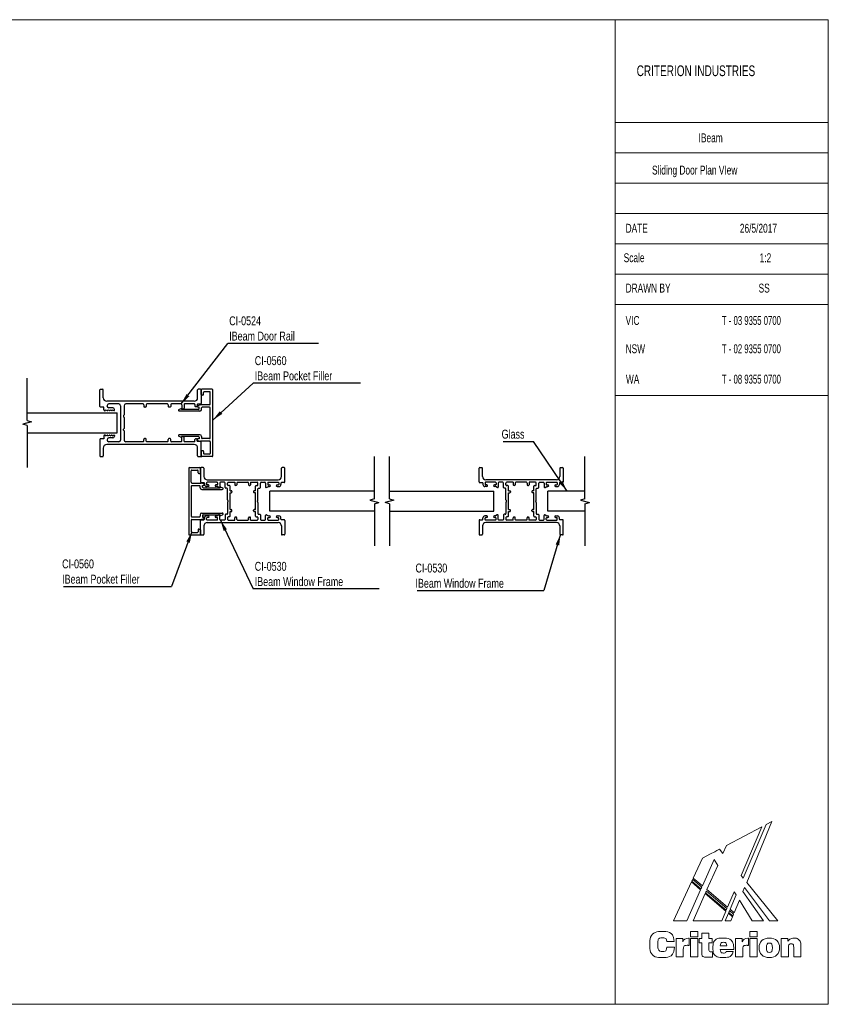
# Model space of a CAD drawing. Header units: millimetres. Extents: x 2 to 418, y 2 to 294.
# Tile 2 of 2: x 178 to 418, y 2 to 294. Entities that reach past the tile are written whole.
import ezdxf

# ---------------------------------------------------------------- set-up
doc = ezdxf.new("R2010")
doc.units = ezdxf.units.MM
doc.layers.add('LAYER_1', color=7, linetype='Continuous')
doc.styles.add('SLDTEXTSTYLE0', font='TXT', dxfattribs={"width": 0.7})
doc.styles.add('SLDTEXTSTYLE1', font='TXT', dxfattribs={"width": 0.65})
doc.styles.add('SLDTEXTSTYLE2', font='TXT', dxfattribs={"width": 0.75})
doc.dimstyles.new('SLDDIMSTYLE0', dxfattribs={"dimtxt": 0.18, "dimasz": 3.302, "dimexe": 0, "dimexo": 0.0625, "dimgap": 0, "dimtad": 0, "dimtih": 1, "dimtoh": 1, "dimdec": 0, "dimrnd": 1e-09, "dimzin": 0, "dimdsep": 46, "dimtxsty": 'Standard', "dimsah": 1, "dimcen": 0.09, "dimadec": 0, "dimazin": 0, "dimtfac": 3.302, "dimtdec": 0, "dimtofl": 0, "dimtmove": 0, "dimatfit": 3, "dimfxl": 1, "dimfrac": 2, "dimtolj": 1, "dimtzin": 0, "dimarcsym": 0})

# ---------------------------------------------------------------- blocks, each defined once
blk = doc.blocks.new('Block2_1_1')
at = {"color": 250, "linetype": 'Continuous', "lineweight": 18, "true_color": 0x191924}
for p, q in [((33.25, 38.78), (22.77, 33.23)), ((33.25, 38.78), (22.77, 33.23)), ((27.07, 24.3), (33.25, 38.78)), ((27.07, 24.3), (33.25, 38.78)), ((34.56, 39.46), (27.73, 23.5)), ((34.56, 39.46), (27.73, 23.5)), ((28.74, 22.26), (36.18, 40.32)), ((28.74, 22.26), (36.18, 40.32)), ((36.18, 40.32), (34.56, 39.46)), ((36.18, 40.32), (34.56, 39.46)), ((22.77, 33.23), (21.71, 30.84)), ((22.77, 33.23), (21.71, 30.84)), ((15.65, 29.46), (12.9, 23.57)), ((15.65, 29.46), (12.9, 23.57)), ((18.04, 30.73), (15.65, 29.46)), ((18.04, 30.73), (15.65, 29.46)), ((19.25, 31.37), (18.04, 30.73)), ((19.25, 31.37), (18.04, 30.73)), ((19.91, 31.72), (19.25, 31.37)), ((19.91, 31.72), (19.25, 31.37)), ((19.25, 31.37), (19.25, 31.37)), ((19.25, 31.37), (19.25, 31.37)), ((20.66, 32.12), (19.91, 31.72)), ((20.66, 32.12), (19.91, 31.72)), ((21.71, 30.84), (20.66, 32.12)), ((21.71, 30.84), (20.66, 32.12)), ((15.6, 21.29), (19.07, 29.08)), ((15.6, 21.29), (19.07, 29.08)), ((20.16, 27.34), (16.96, 20.14)), ((20.16, 27.34), (16.96, 20.14)), ((19.07, 29.08), (20.16, 27.34)), ((19.07, 29.08), (20.16, 27.34)), ((12.9, 23.57), (15.6, 21.29)), ((12.9, 23.57), (15.6, 21.29)), ((27.73, 23.5), (27.07, 24.3)), ((27.73, 23.5), (27.07, 24.3)), ((12.37, 22.43), (7, 10.92)), ((12.37, 22.43), (7, 10.92)), ((15.08, 20.13), (12.37, 22.43)), ((15.08, 20.13), (12.37, 22.43)), ((12.72, 23.17), (12.47, 22.64)), ((12.72, 23.17), (12.47, 22.64)), ((12.47, 22.64), (15.18, 20.35)), ((12.47, 22.64), (15.18, 20.35)), ((15.42, 20.88), (12.72, 23.17)), ((15.42, 20.88), (12.72, 23.17)), ((15.18, 20.35), (15.42, 20.88)), ((15.18, 20.35), (15.42, 20.88)), ((27.64, 19.57), (28.13, 20.75)), ((27.64, 19.57), (28.13, 20.75)), ((28.13, 20.75), (35.5, 10.92)), ((28.13, 20.75), (35.5, 10.92)), ((38.03, 10.92), (28.74, 22.26)), ((38.03, 10.92), (28.74, 22.26)), ((10.98, 10.92), (15.08, 20.13)), ((10.98, 10.92), (15.08, 20.13)), ((16.44, 18.98), (12.86, 10.92)), ((16.44, 18.98), (12.86, 10.92)), ((22.57, 13.79), (16.44, 18.98)), ((22.57, 13.79), (16.44, 18.98)), ((16.78, 19.73), (16.54, 19.2)), ((16.78, 19.73), (16.54, 19.2)), ((16.54, 19.2), (22.67, 14.01)), ((16.54, 19.2), (22.67, 14.01)), ((22.9, 14.55), (16.78, 19.73)), ((22.9, 14.55), (16.78, 19.73)), ((16.96, 20.14), (23.07, 14.95)), ((16.96, 20.14), (23.07, 14.95)), ((23.07, 14.95), (25.03, 19.53)), ((23.07, 14.95), (25.03, 19.53)), ((25.62, 18.58), (23.81, 14.34)), ((25.62, 18.58), (23.81, 14.34)), ((25.03, 19.53), (25.62, 18.58)), ((25.03, 19.53), (25.62, 18.58)), ((33.78, 10.92), (27.64, 19.57)), ((33.78, 10.92), (27.64, 19.57)), ((25.06, 13.29), (26.59, 17.03)), ((25.06, 13.29), (26.59, 17.03)), ((26.59, 17.03), (30.4, 10.92)), ((26.59, 17.03), (30.4, 10.92)), ((21.35, 10.92), (22.57, 13.79)), ((21.35, 10.92), (22.57, 13.79)), ((23.3, 13.15), (22.35, 10.92)), ((23.3, 13.15), (22.35, 10.92)), ((22.67, 14.01), (22.9, 14.55)), ((22.67, 14.01), (22.9, 14.55)), ((24.56, 12.08), (23.3, 13.15)), ((24.56, 12.08), (23.3, 13.15)), ((23.63, 13.93), (23.4, 13.37)), ((23.63, 13.93), (23.4, 13.37)), ((23.4, 13.37), (24.65, 12.31)), ((23.4, 13.37), (24.65, 12.31)), ((24.88, 12.87), (23.63, 13.93)), ((24.88, 12.87), (23.63, 13.93)), ((23.81, 14.34), (25.06, 13.29)), ((23.81, 14.34), (25.06, 13.29)), ((24.08, 10.92), (24.56, 12.08)), ((24.08, 10.92), (24.56, 12.08)), ((24.65, 12.31), (24.88, 12.87)), ((24.65, 12.31), (24.88, 12.87)), ((7, 10.92), (10.98, 10.92)), ((7, 10.92), (10.98, 10.92)), ((12.86, 10.92), (21.35, 10.92)), ((12.86, 10.92), (21.35, 10.92)), ((22.35, 10.92), (24.08, 10.92)), ((22.35, 10.92), (24.08, 10.92)), ((30.4, 10.92), (33.78, 10.92)), ((30.4, 10.92), (33.78, 10.92)), ((35.5, 10.92), (38.03, 10.92)), ((35.5, 10.92), (38.03, 10.92)), ((12.07, 7.71), (14.23, 7.71)), ((12.07, 6.16), (12.07, 7.71)), ((14.23, 6.16), (12.07, 6.16)), ((14.23, 7.71), (14.23, 6.16)), ((15.41, 5.61), (15.41, 7.28)), ((15.41, 7.28), (17.54, 7.28)), ((17.54, 7.28), (17.54, 5.61)), ((29.72, 7.71), (31.89, 7.71)), ((29.72, 6.16), (29.72, 7.71)), ((31.89, 6.16), (29.72, 6.16)), ((31.89, 7.71), (31.89, 6.16)), ((7.25, 4.75), (5, 4.75)), ((5.06, 3.04), (7.29, 3.04)), ((7.77, 5.61), (9.75, 5.61)), ((7.77, 0.2), (7.77, 5.61)), ((9.75, 5.61), (9.75, 4.62)), ((11.43, 5.75), (11.63, 5.75)), ((11.63, 5.75), (11.63, 3.6)), ((12.07, 5.61), (14.23, 5.61)), ((12.07, 0.2), (12.07, 5.61)), ((14.23, 5.61), (14.23, 0.2)), ((14.64, 4.37), (14.64, 5.61)), ((14.64, 5.61), (15.41, 5.61)), ((15.41, 4.37), (14.64, 4.37)), ((15.41, 1.66), (15.41, 4.37)), ((17.54, 5.61), (18.55, 5.61)), ((18.55, 4.37), (17.54, 4.37)), ((17.54, 4.37), (17.54, 2.21)), ((18.55, 5.61), (18.55, 4.37)), ((20.89, 3.51), (22.81, 3.51)), ((25.43, 5.61), (27.41, 5.61)), ((25.43, 0.2), (25.43, 5.61)), ((27.41, 5.61), (27.41, 4.62)), ((29.09, 5.75), (29.28, 5.75)), ((29.28, 5.75), (29.28, 3.6)), ((29.72, 5.61), (31.89, 5.61)), ((29.72, 0.2), (29.72, 5.61)), ((31.89, 5.61), (31.89, 0.2)), ((39.01, 5.61), (40.96, 5.61)), ((39.01, 0.2), (39.01, 5.61)), ((40.96, 5.61), (40.96, 4.82)), ((41.16, 2.99), (41.16, 0.2)), ((42.69, 0.2), (42.69, 3)), ((44.84, 3.01), (44.84, 0.2)), ((9.93, 0.2), (7.77, 0.2)), ((9.93, 2.42), (9.93, 0.2)), ((14.23, 0.2), (12.07, 0.2)), ((18.57, 1.72), (18.57, 0.16)), ((24.93, 2.43), (20.89, 2.43)), ((22.7, 1.8), (24.75, 1.8)), ((24.93, 2.56), (24.93, 2.43)), ((27.58, 0.2), (25.43, 0.2)), ((27.58, 2.42), (27.58, 0.2)), ((31.89, 0.2), (29.72, 0.2)), ((41.16, 0.2), (39.01, 0.2)), ((44.84, 0.2), (42.69, 0.2))]:
    blk.add_line(p, q, dxfattribs=at)
for points in [[(7.29, 3.04), (7.16, 1.12), (5.89, 0), (3.78, 0), (1.43, 0), (0, 1.48), (0, 3.86), (0, 6.25), (1.44, 7.72), (3.73, 7.72), (5.85, 7.72), (7.11, 6.65), (7.25, 4.75)], [(5, 4.75), (4.93, 5.5), (4.51, 5.88), (3.76, 5.88), (2.83, 5.88), (2.37, 5.21), (2.37, 3.86), (2.37, 2.52), (2.87, 1.83), (3.82, 1.83), (4.54, 1.83), (4.99, 2.26), (5.06, 3.04)], [(9.75, 4.62), (10.04, 5.42), (10.56, 5.75), (11.43, 5.75)], [(11.63, 3.6), (11.47, 3.62), (11.32, 3.63), (11.19, 3.63), (10.32, 3.63), (9.93, 3.26), (9.93, 2.42)], [(24.75, 1.8), (24.46, 0.63), (23.44, 0.01), (21.77, 0.01), (19.9, 0.01), (18.74, 1.14), (18.74, 2.86), (18.74, 4.67), (19.93, 5.8), (21.85, 5.8), (23.76, 5.8), (24.93, 4.6), (24.93, 2.56)], [(22.81, 3.51), (22.77, 4.18), (22.44, 4.52), (21.83, 4.52), (21.27, 4.52), (20.92, 4.15), (20.89, 3.51)], [(27.41, 4.62), (27.7, 5.42), (28.21, 5.75), (29.09, 5.75)], [(29.28, 3.6), (29.12, 3.62), (28.98, 3.63), (28.85, 3.63), (27.98, 3.63), (27.58, 3.26), (27.58, 2.42)], [(40.96, 4.82), (41.46, 5.45), (42.07, 5.75), (42.86, 5.75), (43.52, 5.75), (44.04, 5.53), (44.39, 5.1), (44.81, 4.6), (44.84, 3.95), (44.84, 3.01)], [(42.69, 3), (42.69, 3.75), (42.55, 4.08), (41.96, 4.08), (41.42, 4.08), (41.16, 3.73), (41.16, 2.99)], [(18.57, 0.16), (18.1, 0.13), (17.65, 0.11), (17.24, 0.11), (15.9, 0.11), (15.41, 0.49), (15.41, 1.66)], [(17.54, 2.21), (17.54, 1.82), (17.75, 1.71), (18.27, 1.71)], [(18.27, 1.71), (18.36, 1.71), (18.46, 1.71), (18.57, 1.72)], [(20.89, 2.43), (20.92, 1.74), (21.27, 1.35), (21.89, 1.35), (22.31, 1.35), (22.59, 1.52), (22.7, 1.8)]]:
    blk.add_open_spline(points, degree=3, dxfattribs=at)
for points, knots in [([(35.48, 0.01), (33.57, 0.01), (32.42, 1.12), (32.42, 2.91), (32.42, 4.7), (33.57, 5.8), (35.48, 5.8)], [2, 2, 2, 2, 3, 3, 3, 4, 4, 4, 4]), ([(35.48, 4.31), (34.82, 4.31), (34.59, 3.87), (34.59, 2.91), (34.59, 1.95), (34.82, 1.51), (35.48, 1.51)], [2, 2, 2, 2, 3, 3, 3, 4, 4, 4, 4]), ([(35.48, 5.8), (37.38, 5.8), (38.53, 4.7), (38.53, 2.91), (38.53, 1.12), (37.38, 0.01), (35.48, 0.01)], [0, 0, 0, 0, 1, 1, 1, 2, 2, 2, 2]), ([(35.48, 1.51), (36.13, 1.51), (36.37, 1.95), (36.37, 2.91), (36.37, 3.87), (36.13, 4.31), (35.48, 4.31)], [0, 0, 0, 0, 1, 1, 1, 2, 2, 2, 2])]:
    blk.add_open_spline(points, degree=3, knots=knots, dxfattribs=at)
blk = doc.blocks.new('SW_NOTE_0')
at = {"layer": 'LAYER_1', "color": 0}
blk.add_line((26.93, 0), (0, 0), dxfattribs=at)
at = {"layer": 'LAYER_1', "color": 0, "attachment_point": 1, "style": 'SLDTEXTSTYLE2'}
for s, insert, char_height in [('CI-0524', (0.4, 8.02), 2.646), ('IBeam Door Rail', (0.4, 3.5), 2.6458)]:
    blk.add_mtext(s, dxfattribs=dict(at, insert=insert, char_height=char_height))
blk = doc.blocks.new('SW_NOTE_2')
at = {"layer": 'LAYER_1', "color": 0}
blk.add_line((-9.05, 0), (0, 0), dxfattribs=at)
at = {"layer": 'LAYER_1', "color": 0, "insert": (-9.5, 3.46), "char_height": 2.646, "attachment_point": 1, "style": 'SLDTEXTSTYLE2'}
blk.add_mtext('Glass', dxfattribs=at)
blk = doc.blocks.new('SW_NOTE_3')
at = {"layer": 'LAYER_1', "color": 0}
blk.add_line((-32.02, 0), (0, 0), dxfattribs=at)
at = {"layer": 'LAYER_1', "color": 0, "attachment_point": 1, "style": 'SLDTEXTSTYLE2'}
for s, insert, char_height in [('CI-0560', (-32.44, 7.99), 2.646), ('IBeam Pocket Filler', (-32.44, 3.46), 2.6458)]:
    blk.add_mtext(s, dxfattribs=dict(at, insert=insert, char_height=char_height))
blk = doc.blocks.new('SW_NOTE_5')
at = {"layer": 'LAYER_1', "color": 0}
blk.add_line((37.34, 0), (0, 0), dxfattribs=at)
at = {"layer": 'LAYER_1', "color": 0, "attachment_point": 1, "style": 'SLDTEXTSTYLE2'}
for s, insert, char_height in [('CI-0530', (0.43, 7.99), 2.646), ('IBeam Window Frame', (0.43, 3.46), 2.6458)]:
    blk.add_mtext(s, dxfattribs=dict(at, insert=insert, char_height=char_height))
blk = doc.blocks.new('SW_NOTE_6')
at = {"layer": 'LAYER_1', "color": 0}
blk.add_line((-37.58, 0), (0, 0), dxfattribs=at)
at = {"layer": 'LAYER_1', "color": 0, "attachment_point": 1, "style": 'SLDTEXTSTYLE2'}
for s, insert, char_height in [('CI-0530', (-38.07, 7.97), 2.646), ('IBeam Window Frame', (-38.07, 3.44), 2.6458)]:
    blk.add_mtext(s, dxfattribs=dict(at, insert=insert, char_height=char_height))
blk = doc.blocks.new('SW_NOTE_8')
at = {"layer": 'LAYER_1', "color": 0}
blk.add_line((31.78, 0), (0, 0), dxfattribs=at)
at = {"layer": 'LAYER_1', "color": 0, "attachment_point": 1, "style": 'SLDTEXTSTYLE2'}
for s, insert, char_height in [('CI-0560', (0.43, 7.96), 2.646), ('IBeam Pocket Filler', (0.43, 3.44), 2.6458)]:
    blk.add_mtext(s, dxfattribs=dict(at, insert=insert, char_height=char_height))

msp = doc.modelspace()

# ---------------------------------------------------------------- linework, layer by layer
at = {"color": 7, "linetype": 'Continuous', "lineweight": 18}
for p, q in [((2.5, 294.5), (417.5, 294.5)), ((354.28, 294.5), (354.28, 2.5)), ((417.5, 294.5), (417.5, 2.5)), ((354.28, 264.01), (417.5, 264.01)), ((354.28, 255.01), (417.5, 255.01)), ((354.28, 246.01), (417.5, 246.01)), ((354.28, 237.01), (417.5, 237.01)), ((354.28, 228.01), (417.5, 228.01)), ((354.28, 219.01), (417.5, 219.01)), ((354.28, 210.01), (417.5, 210.01)), ((354.28, 183.01), (417.5, 183.01)), ((417.5, 118.99), (417.5, 105.99)), ((2.5, 2.5), (417.5, 2.5))]:
    msp.add_line(p, q, dxfattribs=at)
at = {"color": 7, "linetype": 'Continuous'}
for p, q in [((179.78, 175.66), (179.78, 188.16)), ((201.35, 179.83), (201.35, 184.73)), ((201.55, 184.93), (202.15, 184.93)), ((202.35, 182.38), (202.35, 184.73)), ((230.35, 182.38), (230.35, 184.73)), ((231.15, 184.93), (230.55, 184.93)), ((231.35, 184.73), (231.35, 180.63)), ((231.35, 183.38), (231.35, 184.73)), ((234.65, 184.93), (231.55, 184.93)), ((232.1, 183.38), (232.1, 183.98)), ((233.9, 184.18), (232.3, 184.18)), ((234.1, 180.53), (234.1, 183.98)), ((234.85, 165.13), (234.85, 184.73)), ((229.35, 181.38), (203.35, 181.38)), ((231.9, 183.18), (231.55, 183.18)), ((202.55, 179.63), (201.55, 179.63)), ((202.55, 178.75), (202.55, 179.63)), ((202.85, 178.55), (202.75, 178.55)), ((203.05, 178.75), (203.49, 178.56)), ((203.45, 179.9), (203.45, 180.03)), ((203.7, 178.75), (204.14, 178.56)), ((203.7, 178.7), (203.7, 178.75)), ((207, 180.53), (203.95, 180.53)), ((205.15, 179.4), (203.95, 179.4)), ((204.35, 178.75), (204.79, 178.56)), ((204.35, 178.7), (204.35, 178.75)), ((205, 178.7), (205, 178.75)), ((205, 178.75), (205.44, 178.56)), ((205.65, 178.7), (205.65, 178.9)), ((207.5, 180.03), (207.5, 169.83)), ((208.5, 180.03), (208.5, 177.28)), ((214.15, 180.53), (209, 180.53)), ((214.35, 180.33), (214.35, 179.8)), ((214.9, 179.6), (214.55, 179.6)), ((215.1, 180.33), (215.1, 179.8)), ((221.4, 180.53), (215.3, 180.53)), ((221.6, 180.33), (221.6, 179.8)), ((222.15, 179.6), (221.8, 179.6)), ((222.35, 180.33), (222.35, 179.8)), ((225.45, 180.53), (222.55, 180.53)), ((225.35, 179.12), (224.82, 178.92)), ((231, 178.43), (224.91, 178.43)), ((225.55, 178.93), (225.55, 178.98)), ((230.55, 178.93), (225.55, 178.93)), ((225.65, 180.33), (225.65, 179.13)), ((226.2, 179.1), (225.95, 178.95)), ((226.3, 180.38), (226.3, 179.27)), ((229.4, 180.53), (226.45, 180.53)), ((229.55, 180.38), (229.55, 179.88)), ((230, 179.68), (229.75, 179.68)), ((230.2, 180.28), (230.2, 179.88)), ((230.25, 179.83), (230.25, 179.94)), ((231.15, 180.43), (230.35, 180.43)), ((230.4, 180.13), (231.1, 180.32)), ((230.75, 179.63), (230.45, 179.63)), ((230.75, 179.13), (230.75, 179.63)), ((233.9, 180.33), (231.15, 180.33)), ((231.5, 178.93), (231.5, 179.38)), ((233.9, 179.58), (231.7, 179.58)), ((234.1, 170.48), (234.1, 179.38)), ((181.09, 175.27), (178.48, 174.58)), ((179.78, 177.93), (206.51, 177.93)), ((179.78, 175.66), (181.09, 175.27)), ((206.51, 171.93), (206.51, 177.93)), ((208.44, 177.14), (208.35, 177.05)), ((208.35, 177.05), (208.35, 176.8)), ((208.44, 176.71), (208.35, 176.8)), ((208.5, 176.57), (208.5, 173.28)), ((179.78, 174.19), (178.48, 174.58)), ((179.78, 174.19), (179.78, 161.69)), ((208.44, 173.14), (208.35, 173.05)), ((208.35, 172.8), (208.35, 173.05)), ((208.44, 172.71), (208.35, 172.8)), ((208.5, 172.57), (208.5, 169.83)), ((179.78, 171.93), (206.51, 171.93)), ((201.35, 170.03), (201.35, 165.13)), ((202.55, 170.23), (201.55, 170.23)), ((202.55, 171.1), (202.55, 170.23)), ((202.85, 171.3), (202.75, 171.3)), ((203.05, 171.1), (203.49, 171.29)), ((203.45, 169.95), (203.45, 169.83)), ((203.7, 171.1), (204.14, 171.29)), ((203.7, 171.15), (203.7, 171.1)), ((205.15, 170.45), (203.95, 170.45)), ((204.35, 171.1), (204.79, 171.29)), ((204.35, 171.15), (204.35, 171.1)), ((205, 171.1), (205.44, 171.29)), ((205, 171.15), (205, 171.1)), ((205.65, 171.15), (205.65, 170.95)), ((214.35, 169.53), (214.35, 170.05)), ((214.9, 170.25), (214.55, 170.25)), ((215.1, 169.53), (215.1, 170.05)), ((221.6, 169.53), (221.6, 170.05)), ((222.15, 170.25), (221.8, 170.25)), ((222.35, 169.53), (222.35, 170.05)), ((225.35, 170.73), (224.82, 170.93)), ((231, 171.43), (224.91, 171.43)), ((225.55, 170.93), (225.55, 170.88)), ((230.55, 170.93), (225.55, 170.93)), ((225.65, 169.53), (225.65, 170.73)), ((226.2, 170.75), (225.95, 170.9)), ((226.3, 169.48), (226.3, 170.58)), ((229.55, 169.48), (229.55, 169.98)), ((230, 170.18), (229.75, 170.18)), ((230.2, 169.58), (230.2, 169.98)), ((230.25, 170.03), (230.25, 169.91)), ((231.15, 169.43), (230.35, 169.43)), ((230.4, 169.72), (231.1, 169.53)), ((230.75, 170.23), (230.45, 170.23)), ((230.75, 170.73), (230.75, 170.23)), ((233.9, 169.53), (231.15, 169.53)), ((231.5, 170.93), (231.5, 170.48)), ((233.9, 170.28), (231.7, 170.28)), ((202.35, 167.48), (202.35, 165.13)), ((229.35, 168.48), (203.35, 168.48)), ((207, 169.33), (203.95, 169.33)), ((214.15, 169.33), (209, 169.33)), ((221.4, 169.33), (215.3, 169.33)), ((225.45, 169.33), (222.55, 169.33)), ((229.4, 169.33), (226.45, 169.33)), ((230.35, 165.13), (230.35, 167.48)), ((231.35, 165.13), (231.35, 169.23)), ((231.35, 166.48), (231.35, 165.13)), ((231.9, 166.68), (231.55, 166.68)), ((232.1, 166.48), (232.1, 165.88)), ((234.1, 169.33), (234.1, 165.88)), ((201.55, 164.93), (202.15, 164.93)), ((230.55, 164.93), (231.15, 164.93)), ((234.65, 164.93), (231.55, 164.93)), ((233.9, 165.68), (232.3, 165.68)), ((282.78, 152.44), (282.78, 164.94)), ((287.28, 152.44), (287.28, 164.94)), ((345.28, 152.44), (345.28, 164.94)), ((227.72, 161.5), (227.72, 141.9)), ((227.92, 161.7), (231.02, 161.7)), ((228.47, 157.3), (228.47, 160.75)), ((228.67, 160.95), (230.27, 160.95)), ((230.47, 160.15), (230.47, 160.75)), ((231.22, 161.5), (231.22, 157.4)), ((231.22, 160.15), (231.22, 161.5)), ((232.02, 161.7), (231.42, 161.7)), ((232.22, 161.5), (232.22, 159.05)), ((255.22, 159.05), (255.22, 161.5)), ((256.02, 161.7), (255.42, 161.7)), ((256.22, 157.4), (256.22, 161.5)), ((313.85, 157.4), (313.85, 161.5)), ((314.05, 161.7), (314.65, 161.7)), ((314.85, 159.05), (314.85, 161.5)), ((337.85, 161.5), (337.85, 159.05)), ((338.05, 161.7), (338.65, 161.7)), ((338.85, 161.5), (338.85, 157.4)), ((230.67, 159.95), (231.02, 159.95)), ((233.22, 158.05), (254.22, 158.05)), ((336.85, 158.05), (315.85, 158.05)), ((228.47, 156.15), (228.47, 147.25)), ((228.67, 157.1), (231.41, 157.1)), ((228.67, 156.35), (230.87, 156.35)), ((231.07, 155.7), (231.07, 156.15)), ((231.42, 157.2), (232.22, 157.2)), ((232.17, 156.9), (231.47, 157.09)), ((231.57, 155.2), (237.66, 155.2)), ((231.82, 155.9), (231.82, 156.4)), ((231.82, 156.4), (232.12, 156.4)), ((232.02, 155.7), (237.02, 155.7)), ((232.32, 156.6), (232.32, 156.71)), ((232.37, 157.05), (232.37, 156.65)), ((233.52, 156.05), (232.97, 156.05)), ((233.02, 157.15), (233.02, 156.7)), ((236.12, 157.3), (233.17, 157.3)), ((233.52, 156.55), (233.17, 156.55)), ((236.12, 156.55), (235.77, 156.55)), ((236, 156.05), (235.77, 156.05)), ((236.62, 155.73), (236.1, 156.02)), ((236.27, 157.15), (236.27, 156.7)), ((236.92, 157.1), (236.92, 155.9)), ((237.02, 155.7), (237.02, 155.75)), ((238.27, 157.3), (237.12, 157.3)), ((237.22, 155.89), (237.75, 155.7)), ((238.47, 155.77), (238.47, 157.1)), ((239.02, 155.57), (238.67, 155.57)), ((239.22, 156.52), (239.22, 157.1)), ((239.22, 152.06), (239.22, 155.37)), ((239.42, 157.3), (241.37, 157.3)), ((239.77, 156.32), (239.42, 156.32)), ((239.97, 154.8), (239.97, 156.12)), ((239.97, 154.8), (240.32, 154.8)), ((241.37, 157.3), (241.37, 156.6)), ((241.77, 156.4), (241.57, 156.4)), ((241.97, 157.1), (241.97, 156.6)), ((242.17, 157.3), (245.27, 157.3)), ((245.47, 157.1), (245.47, 156.6)), ((245.67, 156.4), (245.87, 156.4)), ((246.07, 157.3), (246.07, 156.6)), ((246.07, 157.3), (248.02, 157.3)), ((247.47, 154.8), (247.12, 154.8)), ((247.47, 154.8), (247.47, 156.12)), ((247.67, 156.32), (248.02, 156.32)), ((248.22, 156.52), (248.22, 157.1)), ((248.22, 152.06), (248.22, 155.37)), ((248.42, 155.57), (248.77, 155.57)), ((248.97, 155.77), (248.97, 157.1)), ((249.17, 157.3), (250.32, 157.3)), ((250.52, 157.1), (250.52, 155.9)), ((250.82, 155.73), (251.33, 156.02)), ((251.17, 157.15), (251.17, 156.7)), ((251.32, 157.3), (254.27, 157.3)), ((251.32, 156.55), (251.67, 156.55)), ((251.43, 156.05), (251.67, 156.05)), ((253.92, 156.55), (254.27, 156.55)), ((253.92, 156.05), (254.47, 156.05)), ((254.42, 157.15), (254.42, 156.7)), ((255.07, 157.05), (255.07, 156.65)), ((256.02, 157.2), (255.22, 157.2)), ((314.05, 157.2), (314.85, 157.2)), ((315, 157.05), (315, 156.65)), ((316.15, 156.05), (315.6, 156.05)), ((315.65, 157.15), (315.65, 156.7)), ((318.75, 157.3), (315.8, 157.3)), ((316.15, 156.55), (315.8, 156.55)), ((318.75, 156.55), (318.4, 156.55)), ((318.64, 156.05), (318.4, 156.05)), ((319.25, 155.73), (318.74, 156.02)), ((318.9, 157.15), (318.9, 156.7)), ((319.55, 157.1), (319.55, 155.9)), ((320.9, 157.3), (319.75, 157.3)), ((321.1, 155.77), (321.1, 157.1)), ((321.65, 155.57), (321.3, 155.57)), ((321.85, 156.52), (321.85, 157.1)), ((321.85, 152.06), (321.85, 155.37)), ((324, 157.3), (322.05, 157.3)), ((322.4, 156.32), (322.05, 156.32)), ((322.6, 154.8), (322.6, 156.12)), ((322.6, 154.8), (322.95, 154.8)), ((324, 157.3), (324, 156.6)), ((324.4, 156.4), (324.2, 156.4)), ((324.6, 157.1), (324.6, 156.6)), ((327.9, 157.3), (324.8, 157.3)), ((328.1, 157.1), (328.1, 156.6)), ((328.3, 156.4), (328.5, 156.4)), ((330.65, 157.3), (328.7, 157.3)), ((328.7, 157.3), (328.7, 156.6)), ((330.1, 154.8), (329.75, 154.8)), ((330.1, 154.8), (330.1, 156.12)), ((330.3, 156.32), (330.65, 156.32)), ((330.85, 156.52), (330.85, 157.1)), ((330.85, 152.06), (330.85, 155.37)), ((331.05, 155.57), (331.4, 155.57)), ((331.6, 155.77), (331.6, 157.1)), ((331.8, 157.3), (332.95, 157.3)), ((333.15, 157.1), (333.15, 155.9)), ((333.45, 155.73), (333.97, 156.02)), ((333.8, 157.15), (333.8, 156.7)), ((333.95, 157.3), (336.9, 157.3)), ((333.95, 156.55), (334.3, 156.55)), ((334.07, 156.05), (334.3, 156.05)), ((336.55, 156.55), (336.9, 156.55)), ((336.55, 156.05), (337.1, 156.05)), ((337.05, 157.15), (337.05, 156.7)), ((337.7, 157.05), (337.7, 156.65)), ((338.65, 157.2), (337.85, 157.2)), ((239.37, 151.82), (239.27, 151.91)), ((239.97, 154.2), (240.32, 154.2)), ((239.97, 149.2), (239.97, 154.2)), ((240.52, 154.6), (240.52, 154.4)), ((246.92, 154.6), (246.92, 154.4)), ((247.47, 154.2), (247.12, 154.2)), ((247.47, 149.2), (247.47, 154.2)), ((248.07, 151.82), (248.16, 151.91)), ((251.78, 148.7), (251.78, 154.7)), ((282.78, 154.7), (251.78, 154.7)), ((282.78, 152.44), (281.48, 152.04)), ((281.48, 152.04), (284.09, 151.35)), ((288.59, 152.04), (285.98, 151.35)), ((287.28, 154.7), (318.28, 154.7)), ((287.28, 152.44), (288.59, 152.04)), ((318.28, 148.7), (318.28, 154.7)), ((322, 151.82), (321.91, 151.91)), ((322.6, 149.2), (322.6, 154.2)), ((322.6, 154.2), (322.95, 154.2)), ((323.15, 154.6), (323.15, 154.4)), ((329.55, 154.6), (329.55, 154.4)), ((330.1, 154.2), (329.75, 154.2)), ((330.1, 149.2), (330.1, 154.2)), ((330.7, 151.82), (330.79, 151.91)), ((334.28, 148.7), (334.28, 154.7)), ((345.28, 154.7), (334.28, 154.7)), ((345.28, 152.44), (343.98, 152.04)), ((343.98, 152.04), (346.59, 151.35)), ((239.22, 151.34), (239.22, 148.02)), ((239.37, 151.57), (239.27, 151.48)), ((239.37, 151.57), (239.37, 151.82)), ((239.97, 149.2), (240.32, 149.2)), ((240.52, 148.8), (240.52, 149)), ((246.92, 148.8), (246.92, 149)), ((247.47, 149.2), (247.12, 149.2)), ((248.07, 151.57), (248.07, 151.82)), ((248.07, 151.57), (248.16, 151.48)), ((248.22, 151.34), (248.22, 148.02)), ((282.78, 150.96), (284.09, 151.35)), ((282.78, 150.96), (282.78, 138.46)), ((287.28, 150.96), (285.98, 151.35)), ((287.28, 150.96), (287.28, 138.46)), ((321.85, 151.34), (321.85, 148.02)), ((322, 151.57), (321.91, 151.48)), ((322, 151.57), (322, 151.82)), ((322.6, 149.2), (322.95, 149.2)), ((323.15, 148.8), (323.15, 149)), ((329.55, 148.8), (329.55, 149)), ((330.1, 149.2), (329.75, 149.2)), ((330.7, 151.57), (330.7, 151.82)), ((330.7, 151.57), (330.79, 151.48)), ((330.85, 151.34), (330.85, 148.02)), ((345.28, 150.96), (346.59, 151.35)), ((345.28, 150.96), (345.28, 138.46)), ((228.47, 146.1), (228.47, 142.65)), ((228.67, 147.05), (230.87, 147.05)), ((228.67, 146.3), (231.41, 146.3)), ((231.07, 147.7), (231.07, 147.25)), ((231.42, 146.2), (232.22, 146.2)), ((232.17, 146.49), (231.47, 146.31)), ((231.57, 148.2), (237.66, 148.2)), ((231.82, 147.5), (231.82, 147)), ((231.82, 147), (232.12, 147)), ((232.02, 147.7), (237.02, 147.7)), ((232.32, 146.8), (232.32, 146.69)), ((232.37, 146.35), (232.37, 146.75)), ((233.52, 147.35), (232.97, 147.35)), ((233.02, 146.25), (233.02, 146.7)), ((233.52, 146.85), (233.17, 146.85)), ((236.12, 146.1), (233.17, 146.1)), ((236, 147.35), (235.77, 147.35)), ((236.12, 146.85), (235.77, 146.85)), ((236.62, 147.67), (236.1, 147.38)), ((236.27, 146.25), (236.27, 146.7)), ((236.92, 146.3), (236.92, 147.5)), ((237.02, 147.7), (237.02, 147.65)), ((238.27, 146.1), (237.12, 146.1)), ((237.22, 147.51), (237.75, 147.7)), ((238.47, 147.62), (238.47, 146.3)), ((239.02, 147.82), (238.67, 147.82)), ((239.22, 146.87), (239.22, 146.3)), ((239.77, 147.07), (239.42, 147.07)), ((239.42, 146.1), (241.37, 146.1)), ((239.97, 147.27), (239.97, 148.6)), ((239.97, 148.6), (240.32, 148.6)), ((241.37, 146.1), (241.37, 146.8)), ((241.77, 147), (241.57, 147)), ((241.97, 146.3), (241.97, 146.8)), ((242.17, 146.1), (245.27, 146.1)), ((245.47, 146.3), (245.47, 146.8)), ((245.67, 147), (245.87, 147)), ((246.07, 146.1), (246.07, 146.8)), ((246.07, 146.1), (248.02, 146.1)), ((247.47, 148.6), (247.12, 148.6)), ((247.47, 147.27), (247.47, 148.6)), ((247.67, 147.07), (248.02, 147.07)), ((248.22, 146.87), (248.22, 146.3)), ((248.42, 147.82), (248.77, 147.82)), ((248.97, 147.62), (248.97, 146.3)), ((249.17, 146.1), (250.32, 146.1)), ((250.52, 146.3), (250.52, 147.5)), ((250.82, 147.67), (251.33, 147.38)), ((251.17, 146.25), (251.17, 146.7)), ((251.32, 146.85), (251.67, 146.85)), ((251.32, 146.1), (254.27, 146.1)), ((251.43, 147.35), (251.67, 147.35)), ((282.78, 148.7), (251.78, 148.7)), ((253.92, 147.35), (254.47, 147.35)), ((253.92, 146.85), (254.27, 146.85)), ((254.42, 146.25), (254.42, 146.7)), ((255.07, 146.35), (255.07, 146.75)), ((256.02, 146.2), (255.22, 146.2)), ((287.28, 148.7), (318.28, 148.7)), ((314.05, 146.2), (314.85, 146.2)), ((315, 146.35), (315, 146.75)), ((316.15, 147.35), (315.6, 147.35)), ((315.65, 146.25), (315.65, 146.7)), ((316.15, 146.85), (315.8, 146.85)), ((318.75, 146.1), (315.8, 146.1)), ((318.64, 147.35), (318.4, 147.35)), ((318.75, 146.85), (318.4, 146.85)), ((319.25, 147.67), (318.74, 147.38)), ((318.9, 146.25), (318.9, 146.7)), ((319.55, 146.3), (319.55, 147.5)), ((320.9, 146.1), (319.75, 146.1)), ((321.1, 147.62), (321.1, 146.3)), ((321.65, 147.82), (321.3, 147.82)), ((321.85, 146.87), (321.85, 146.3)), ((322.4, 147.07), (322.05, 147.07)), ((324, 146.1), (322.05, 146.1)), ((322.6, 147.27), (322.6, 148.6)), ((322.6, 148.6), (322.95, 148.6)), ((324, 146.1), (324, 146.8)), ((324.4, 147), (324.2, 147)), ((324.6, 146.3), (324.6, 146.8)), ((327.9, 146.1), (324.8, 146.1)), ((328.1, 146.3), (328.1, 146.8)), ((328.3, 147), (328.5, 147)), ((328.7, 146.1), (328.7, 146.8)), ((330.65, 146.1), (328.7, 146.1)), ((330.1, 148.6), (329.75, 148.6)), ((330.1, 147.27), (330.1, 148.6)), ((330.3, 147.07), (330.65, 147.07)), ((330.85, 146.87), (330.85, 146.3)), ((331.05, 147.82), (331.4, 147.82)), ((331.6, 147.62), (331.6, 146.3)), ((331.8, 146.1), (332.95, 146.1)), ((333.15, 146.3), (333.15, 147.5)), ((333.45, 147.67), (333.97, 147.38)), ((333.8, 146.25), (333.8, 146.7)), ((333.95, 146.85), (334.3, 146.85)), ((333.95, 146.1), (336.9, 146.1)), ((334.07, 147.35), (334.3, 147.35)), ((345.28, 148.7), (334.28, 148.7)), ((336.55, 147.35), (337.1, 147.35)), ((336.55, 146.85), (336.9, 146.85)), ((337.05, 146.25), (337.05, 146.7)), ((337.7, 146.35), (337.7, 146.75)), ((338.65, 146.2), (337.85, 146.2)), ((230.47, 143.25), (230.47, 142.65)), ((230.67, 143.45), (231.02, 143.45)), ((231.22, 141.9), (231.22, 146)), ((231.22, 143.25), (231.22, 141.9)), ((232.22, 144.35), (232.22, 141.9)), ((233.22, 145.35), (254.22, 145.35)), ((255.22, 144.35), (255.22, 141.9)), ((256.22, 146), (256.22, 141.9)), ((313.85, 146), (313.85, 141.9)), ((314.85, 144.35), (314.85, 141.9)), ((336.85, 145.35), (315.85, 145.35)), ((337.85, 144.35), (337.85, 141.9)), ((338.85, 141.9), (338.85, 146)), ((227.92, 141.7), (231.02, 141.7)), ((228.67, 142.45), (230.27, 142.45)), ((231.42, 141.7), (232.02, 141.7)), ((256.02, 141.7), (255.42, 141.7)), ((314.05, 141.7), (314.65, 141.7)), ((338.65, 141.7), (338.05, 141.7))]:
    msp.add_line(p, q, dxfattribs=at)
for centre, radius, start, end in [((201.55, 184.73), 0.2, 90, 180), ((202.15, 184.73), 0.2, 0, 90), ((230.55, 184.73), 0.2, 90, 180), ((231.15, 184.73), 0.2, 0, 90), ((231.55, 184.73), 0.2, 90, 180), ((232.3, 183.98), 0.2, 90, 180), ((233.9, 183.98), 0.2, 0, 90), ((234.65, 184.73), 0.2, 0, 90), ((203.35, 182.38), 1, 180, 270), ((229.35, 182.38), 1, 270, 0), ((231.55, 183.38), 0.2, 180, 270), ((231.9, 183.38), 0.2, 270, 0), ((201.55, 179.83), 0.2, 180, 270), ((202.75, 178.75), 0.2, 180, 270), ((202.85, 178.75), 0.2, 270, 0), ((203.95, 180.03), 0.5, 90, 180), ((203.95, 179.9), 0.5, 180, 270), ((203.55, 178.7), 0.15, 246.9212, 0), ((204.2, 178.7), 0.15, 246.9212, 0), ((204.85, 178.7), 0.15, 246.9212, 0), ((205.15, 178.9), 0.5, 0, 90), ((205.5, 178.7), 0.15, 246.9212, 0), ((207, 180.03), 0.5, 0, 90), ((209, 180.03), 0.5, 90, 180), ((214.15, 180.33), 0.2, 0, 90), ((214.55, 179.8), 0.2, 180, 270), ((214.9, 179.8), 0.2, 270, 0), ((215.3, 180.33), 0.2, 90, 180), ((221.4, 180.33), 0.2, 0, 90), ((221.8, 179.8), 0.2, 180, 270), ((222.15, 179.8), 0.2, 270, 0), ((222.55, 180.33), 0.2, 90, 180), ((224.91, 178.68), 0.257, 110, 270), ((225.4, 178.98), 0.15, 0, 110), ((225.45, 180.33), 0.2, 0, 90), ((225.85, 179.13), 0.2, 180, 300), ((226.1, 179.27), 0.2, 300, 0), ((226.45, 180.38), 0.15, 90, 180), ((229.4, 180.38), 0.15, 0, 90), ((229.75, 179.88), 0.2, 180, 270), ((230, 179.88), 0.2, 270, 0), ((230.35, 180.28), 0.15, 90, 180), ((230.45, 179.94), 0.2, 105, 180), ((230.45, 179.83), 0.2, 180, 270), ((230.55, 179.13), 0.2, 270, 0), ((231, 178.93), 0.5, 270, 0), ((231.15, 180.13), 0.2, 90, 105), ((231.15, 180.63), 0.2, 270, 0), ((231.7, 179.38), 0.2, 90, 180), ((233.9, 180.53), 0.2, 270, 0), ((233.9, 179.38), 0.2, 0, 90), ((208.3, 177.28), 0.2, 315, 0), ((208.3, 176.57), 0.2, 0, 45), ((208.3, 173.28), 0.2, 315, 0), ((208.3, 172.57), 0.2, 0, 45), ((201.55, 170.03), 0.2, 90, 180), ((202.75, 171.1), 0.2, 90, 180), ((202.85, 171.1), 0.2, 0, 90), ((203.95, 169.95), 0.5, 90, 180), ((203.95, 169.83), 0.5, 180, 270), ((203.55, 171.15), 0.15, 0, 113.0788), ((204.2, 171.15), 0.15, 0, 113.0788), ((204.85, 171.15), 0.15, 0, 113.0788), ((205.15, 170.95), 0.5, 270, 0), ((205.5, 171.15), 0.15, 0, 113.0788), ((207, 169.83), 0.5, 270, 0), ((209, 169.83), 0.5, 180, 270), ((214.15, 169.53), 0.2, 270, 0), ((214.55, 170.05), 0.2, 90, 180), ((214.9, 170.05), 0.2, 0, 90), ((215.3, 169.53), 0.2, 180, 270), ((221.4, 169.53), 0.2, 270, 0), ((221.8, 170.05), 0.2, 90, 180), ((222.15, 170.05), 0.2, 0, 90), ((222.55, 169.53), 0.2, 180, 270), ((224.91, 171.17), 0.257, 90, 250), ((225.4, 170.88), 0.15, 250, 0), ((225.45, 169.53), 0.2, 270, 0), ((225.85, 170.73), 0.2, 60, 180), ((226.1, 170.58), 0.2, 0, 60), ((226.45, 169.48), 0.15, 180, 270), ((229.4, 169.48), 0.15, 270, 0), ((229.75, 169.98), 0.2, 90, 180), ((230, 169.98), 0.2, 0, 90), ((230.35, 169.58), 0.15, 180, 270), ((230.45, 170.03), 0.2, 90, 180), ((230.45, 169.91), 0.2, 180, 255), ((230.55, 170.73), 0.2, 0, 90), ((231, 170.93), 0.5, 0, 90), ((231.15, 169.73), 0.2, 255, 270), ((231.15, 169.23), 0.2, 0, 90), ((231.7, 170.48), 0.2, 180, 270), ((233.9, 170.48), 0.2, 270, 0), ((233.9, 169.33), 0.2, 0, 90), ((203.35, 167.48), 1, 90, 180), ((229.35, 167.48), 1, 0, 90), ((231.55, 166.48), 0.2, 90, 180), ((231.9, 166.48), 0.2, 0, 90), ((201.55, 165.13), 0.2, 180, 270), ((202.15, 165.13), 0.2, 270, 0), ((230.55, 165.13), 0.2, 180, 270), ((231.15, 165.13), 0.2, 270, 0), ((231.55, 165.13), 0.2, 180, 270), ((232.3, 165.88), 0.2, 180, 270), ((233.9, 165.88), 0.2, 270, 0), ((234.65, 165.13), 0.2, 270, 0), ((227.92, 161.5), 0.2, 90, 180), ((228.67, 160.75), 0.2, 90, 180), ((230.27, 160.75), 0.2, 0, 90), ((231.02, 161.5), 0.2, 0, 90), ((231.42, 161.5), 0.2, 90, 180), ((232.02, 161.5), 0.2, 0, 90), ((255.42, 161.5), 0.2, 90, 180), ((256.02, 161.5), 0.2, 0, 90), ((314.05, 161.5), 0.2, 90, 180), ((314.65, 161.5), 0.2, 0, 90), ((338.05, 161.5), 0.2, 90, 180), ((338.65, 161.5), 0.2, 0, 90), ((230.67, 160.15), 0.2, 180, 270), ((231.02, 160.15), 0.2, 270, 0), ((233.22, 159.05), 1, 180, 270), ((254.22, 159.05), 1, 270, 0), ((315.85, 159.05), 1, 180, 270), ((336.85, 159.05), 1, 270, 0), ((228.67, 157.3), 0.2, 180, 270), ((228.67, 156.15), 0.2, 90, 180), ((230.87, 156.15), 0.2, 0, 90), ((231.57, 155.7), 0.5, 180, 270), ((231.42, 157.4), 0.2, 180, 270), ((231.41, 156.9), 0.2, 75, 90), ((232.02, 155.9), 0.2, 180, 270), ((232.12, 156.6), 0.2, 270, 0), ((232.12, 156.71), 0.2, 0, 75), ((232.22, 157.05), 0.15, 0, 90), ((232.97, 156.65), 0.6, 180, 270), ((233.17, 157.15), 0.15, 90, 180), ((233.17, 156.7), 0.15, 180, 270), ((233.52, 156.3), 0.25, 270, 90), ((235.77, 156.3), 0.25, 90, 270), ((236, 155.85), 0.2, 60, 90), ((236.12, 157.15), 0.15, 0, 90), ((236.12, 156.7), 0.15, 270, 0), ((236.72, 155.9), 0.2, 240, 0), ((237.12, 157.1), 0.2, 90, 180), ((237.17, 155.75), 0.15, 70, 180), ((237.66, 155.46), 0.257, 270, 70), ((238.27, 157.1), 0.2, 0, 90), ((238.67, 155.77), 0.2, 180, 270), ((239.02, 155.37), 0.2, 0, 90), ((239.42, 157.1), 0.2, 90, 180), ((239.42, 156.52), 0.2, 180, 270), ((239.77, 156.12), 0.2, 0, 90), ((240.32, 154.6), 0.2, 0, 90), ((241.57, 156.6), 0.2, 180, 270), ((241.77, 156.6), 0.2, 270, 0), ((242.17, 157.1), 0.2, 90, 180), ((245.27, 157.1), 0.2, 0, 90), ((245.67, 156.6), 0.2, 180, 270), ((245.87, 156.6), 0.2, 270, 0), ((247.12, 154.6), 0.2, 90, 180), ((247.67, 156.12), 0.2, 90, 180), ((248.02, 157.1), 0.2, 0, 90), ((248.02, 156.52), 0.2, 270, 0), ((248.42, 155.37), 0.2, 90, 180), ((248.77, 155.77), 0.2, 270, 0), ((249.17, 157.1), 0.2, 90, 180), ((250.32, 157.1), 0.2, 0, 90), ((250.72, 155.9), 0.2, 180, 300), ((251.32, 157.15), 0.15, 90, 180), ((251.32, 156.7), 0.15, 180, 270), ((251.43, 155.85), 0.2, 90, 120), ((251.67, 156.3), 0.25, 270, 90), ((253.92, 156.3), 0.25, 90, 270), ((254.27, 157.15), 0.15, 0, 90), ((254.27, 156.7), 0.15, 270, 0), ((254.47, 156.65), 0.6, 270, 0), ((255.22, 157.05), 0.15, 90, 180), ((256.02, 157.4), 0.2, 270, 0), ((314.05, 157.4), 0.2, 180, 270), ((314.85, 157.05), 0.15, 0, 90), ((315.6, 156.65), 0.6, 180, 270), ((315.8, 157.15), 0.15, 90, 180), ((315.8, 156.7), 0.15, 180, 270), ((316.15, 156.3), 0.25, 270, 90), ((318.4, 156.3), 0.25, 90, 270), ((318.64, 155.85), 0.2, 60, 90), ((318.75, 157.15), 0.15, 0, 90), ((318.75, 156.7), 0.15, 270, 0), ((319.35, 155.9), 0.2, 240, 0), ((319.75, 157.1), 0.2, 90, 180), ((320.9, 157.1), 0.2, 0, 90), ((321.3, 155.77), 0.2, 180, 270), ((321.65, 155.37), 0.2, 0, 90), ((322.05, 157.1), 0.2, 90, 180), ((322.05, 156.52), 0.2, 180, 270), ((322.4, 156.12), 0.2, 0, 90), ((322.95, 154.6), 0.2, 0, 90), ((324.2, 156.6), 0.2, 180, 270), ((324.4, 156.6), 0.2, 270, 0), ((324.8, 157.1), 0.2, 90, 180), ((327.9, 157.1), 0.2, 0, 90), ((328.3, 156.6), 0.2, 180, 270), ((328.5, 156.6), 0.2, 270, 0), ((329.75, 154.6), 0.2, 90, 180), ((330.3, 156.12), 0.2, 90, 180), ((330.65, 157.1), 0.2, 0, 90), ((330.65, 156.52), 0.2, 270, 0), ((331.05, 155.37), 0.2, 90, 180), ((331.4, 155.77), 0.2, 270, 0), ((331.8, 157.1), 0.2, 90, 180), ((332.95, 157.1), 0.2, 0, 90), ((333.35, 155.9), 0.2, 180, 300), ((333.95, 157.15), 0.15, 90, 180), ((333.95, 156.7), 0.15, 180, 270), ((334.07, 155.85), 0.2, 90, 120), ((334.3, 156.3), 0.25, 270, 90), ((336.55, 156.3), 0.25, 90, 270), ((336.9, 157.15), 0.15, 0, 90), ((336.9, 156.7), 0.15, 270, 0), ((337.1, 156.65), 0.6, 270, 0), ((337.85, 157.05), 0.15, 90, 180), ((338.65, 157.4), 0.2, 270, 0), ((239.42, 152.06), 0.2, 180, 225), ((240.32, 154.4), 0.2, 270, 0), ((247.12, 154.4), 0.2, 180, 270), ((248.02, 152.06), 0.2, 315, 0), ((322.05, 152.06), 0.2, 180, 225), ((322.95, 154.4), 0.2, 270, 0), ((329.75, 154.4), 0.2, 180, 270), ((330.65, 152.06), 0.2, 315, 0), ((239.42, 151.34), 0.2, 135, 180), ((240.32, 149), 0.2, 0, 90), ((247.12, 149), 0.2, 90, 180), ((248.02, 151.34), 0.2, 0, 45), ((322.05, 151.34), 0.2, 135, 180), ((322.95, 149), 0.2, 0, 90), ((329.75, 149), 0.2, 90, 180), ((330.65, 151.34), 0.2, 0, 45), ((228.67, 147.25), 0.2, 180, 270), ((228.67, 146.1), 0.2, 90, 180), ((230.87, 147.25), 0.2, 270, 0), ((231.57, 147.7), 0.5, 90, 180), ((231.42, 146), 0.2, 90, 180), ((231.41, 146.5), 0.2, 270, 285), ((232.02, 147.5), 0.2, 90, 180), ((232.12, 146.8), 0.2, 0, 90), ((232.12, 146.69), 0.2, 285, 0), ((232.22, 146.35), 0.15, 270, 0), ((232.97, 146.75), 0.6, 90, 180), ((233.17, 146.7), 0.15, 90, 180), ((233.17, 146.25), 0.15, 180, 270), ((233.52, 147.1), 0.25, 270, 90), ((235.77, 147.1), 0.25, 90, 270), ((236, 147.55), 0.2, 270, 300), ((236.12, 146.7), 0.15, 0, 90), ((236.12, 146.25), 0.15, 270, 0), ((236.72, 147.5), 0.2, 0, 120), ((237.12, 146.3), 0.2, 180, 270), ((237.17, 147.65), 0.15, 180, 290), ((237.66, 147.94), 0.257, 290, 90), ((238.27, 146.3), 0.2, 270, 0), ((238.67, 147.62), 0.2, 90, 180), ((239.02, 148.02), 0.2, 270, 0), ((239.42, 146.87), 0.2, 90, 180), ((239.42, 146.3), 0.2, 180, 270), ((239.77, 147.27), 0.2, 270, 0), ((240.32, 148.8), 0.2, 270, 0), ((241.57, 146.8), 0.2, 90, 180), ((241.77, 146.8), 0.2, 0, 90), ((242.17, 146.3), 0.2, 180, 270), ((245.27, 146.3), 0.2, 270, 0), ((245.67, 146.8), 0.2, 90, 180), ((245.87, 146.8), 0.2, 0, 90), ((247.12, 148.8), 0.2, 180, 270), ((247.67, 147.27), 0.2, 180, 270), ((248.02, 146.87), 0.2, 0, 90), ((248.02, 146.3), 0.2, 270, 0), ((248.42, 148.02), 0.2, 180, 270), ((248.77, 147.62), 0.2, 0, 90), ((249.17, 146.3), 0.2, 180, 270), ((250.32, 146.3), 0.2, 270, 0), ((250.72, 147.5), 0.2, 60, 180), ((251.32, 146.7), 0.15, 90, 180), ((251.32, 146.25), 0.15, 180, 270), ((251.43, 147.55), 0.2, 240, 270), ((251.67, 147.1), 0.25, 270, 90), ((253.92, 147.1), 0.25, 90, 270), ((254.27, 146.7), 0.15, 0, 90), ((254.27, 146.25), 0.15, 270, 0), ((254.47, 146.75), 0.6, 0, 90), ((255.22, 146.35), 0.15, 180, 270), ((256.02, 146), 0.2, 0, 90), ((314.05, 146), 0.2, 90, 180), ((314.85, 146.35), 0.15, 270, 0), ((315.6, 146.75), 0.6, 90, 180), ((315.8, 146.7), 0.15, 90, 180), ((315.8, 146.25), 0.15, 180, 270), ((316.15, 147.1), 0.25, 270, 90), ((318.4, 147.1), 0.25, 90, 270), ((318.64, 147.55), 0.2, 270, 300), ((318.75, 146.7), 0.15, 0, 90), ((318.75, 146.25), 0.15, 270, 0), ((319.35, 147.5), 0.2, 0, 120), ((319.75, 146.3), 0.2, 180, 270), ((320.9, 146.3), 0.2, 270, 0), ((321.3, 147.62), 0.2, 90, 180), ((321.65, 148.02), 0.2, 270, 0), ((322.05, 146.87), 0.2, 90, 180), ((322.05, 146.3), 0.2, 180, 270), ((322.4, 147.27), 0.2, 270, 0), ((322.95, 148.8), 0.2, 270, 0), ((324.2, 146.8), 0.2, 90, 180), ((324.4, 146.8), 0.2, 0, 90), ((324.8, 146.3), 0.2, 180, 270), ((327.9, 146.3), 0.2, 270, 0), ((328.3, 146.8), 0.2, 90, 180), ((328.5, 146.8), 0.2, 0, 90), ((329.75, 148.8), 0.2, 180, 270), ((330.3, 147.27), 0.2, 180, 270), ((330.65, 146.87), 0.2, 0, 90), ((330.65, 146.3), 0.2, 270, 0), ((331.05, 148.02), 0.2, 180, 270), ((331.4, 147.62), 0.2, 0, 90), ((331.8, 146.3), 0.2, 180, 270), ((332.95, 146.3), 0.2, 270, 0), ((333.35, 147.5), 0.2, 60, 180), ((333.95, 146.7), 0.15, 90, 180), ((333.95, 146.25), 0.15, 180, 270), ((334.07, 147.55), 0.2, 240, 270), ((334.3, 147.1), 0.25, 270, 90), ((336.55, 147.1), 0.25, 90, 270), ((336.9, 146.7), 0.15, 0, 90), ((336.9, 146.25), 0.15, 270, 0), ((337.1, 146.75), 0.6, 0, 90), ((337.85, 146.35), 0.15, 180, 270), ((338.65, 146), 0.2, 0, 90), ((230.67, 143.25), 0.2, 90, 180), ((231.02, 143.25), 0.2, 0, 90), ((233.22, 144.35), 1, 90, 180), ((254.22, 144.35), 1, 0, 90), ((315.85, 144.35), 1, 90, 180), ((336.85, 144.35), 1, 0, 90), ((227.92, 141.9), 0.2, 180, 270), ((228.67, 142.65), 0.2, 180, 270), ((230.27, 142.65), 0.2, 270, 0), ((231.02, 141.9), 0.2, 270, 0), ((231.42, 141.9), 0.2, 180, 270), ((232.02, 141.9), 0.2, 270, 0), ((255.42, 141.9), 0.2, 180, 270), ((256.02, 141.9), 0.2, 270, 0), ((314.05, 141.9), 0.2, 180, 270), ((314.65, 141.9), 0.2, 270, 0), ((338.05, 141.9), 0.2, 180, 270), ((338.65, 141.9), 0.2, 270, 0)]:
    msp.add_arc(centre, radius, start, end, dxfattribs=at)

# ---------------------------------------------------------------- block references
msp.add_blockref('Block2_1_1', (364.53, 16.36), dxfattribs=at)
at = {"layer": 'LAYER_1', "color": 1}
for name, p in [('SW_NOTE_0', (239.31, 198.5)), ('SW_NOTE_8', (246.86, 186.75)), ('SW_NOTE_2', (330.05, 169.45)), ('SW_NOTE_3', (222.57, 126.44)), ('SW_NOTE_5', (246.86, 125.72)), ('SW_NOTE_6', (333.05, 125.24))]:
    msp.add_blockref(name, p, dxfattribs=at)

# ---------------------------------------------------------------- texts
at = {"color": 7, "linetype": 'Continuous', "lineweight": 0}
for s, insert, char_height, attachment_point, style in [('CRITERION INDUSTRIES', (360.63, 280.94), 3.175, 1, 'SLDTEXTSTYLE0'), ('DATE', (357.34, 233.97), 2.646, 1, 'SLDTEXTSTYLE0'), ('26/5/2017', (391.25, 233.97), 2.646, 1, 'SLDTEXTSTYLE0'), ('Scale', (356.77, 225.23), 2.646, 1, 'SLDTEXTSTYLE0'), ('1:2', (398.84, 225.23), 2.646, 2, 'SLDTEXTSTYLE0'), ('DRAWN BY', (357.34, 216.23), 2.646, 1, 'SLDTEXTSTYLE0'), ('SS', (396.81, 216.23), 2.646, 1, 'SLDTEXTSTYLE0'), ('VIC', (357.34, 206.63), 2.646, 1, 'SLDTEXTSTYLE0'), ('T - 03 9355 0700', (385.92, 206.63), 2.6458, 1, 'SLDTEXTSTYLE1'), ('NSW', (357.34, 198.23), 2.646, 1, 'SLDTEXTSTYLE0'), ('T - 02 9355 0700', (385.92, 198.23), 2.6458, 1, 'SLDTEXTSTYLE1'), ('WA', (357.43, 189.22), 2.646, 1, 'SLDTEXTSTYLE0'), ('T - 08 9355 0700', (385.92, 189.22), 2.6458, 1, 'SLDTEXTSTYLE1')]:
    msp.add_mtext(s, dxfattribs=dict(at, insert=insert, char_height=char_height, attachment_point=attachment_point, style=style))
at = {"layer": 'LAYER_1', "color": 7, "attachment_point": 1, "style": 'SLDTEXTSTYLE0'}
for s, insert, char_height in [('IBeam', (379.01, 260.78), 2.646), ('Sliding Door Plan VIew', (365.19, 251.22), 2.6458)]:
    msp.add_mtext(s, dxfattribs=dict(at, insert=insert, char_height=char_height))

# ---------------------------------------------------------------- leaders
at = {"layer": 'LAYER_1', "color": 1}
for points in [[(225.45, 180.53), (239.31, 198.5)], [(234.85, 175.77), (246.86, 186.75)], [(339.96, 154.7), (330.05, 169.45)], [(237.12, 146.1), (246.86, 125.72)], [(228.67, 142.65), (222.57, 126.44)], [(338.05, 141.9), (333.05, 125.24)]]:
    msp.add_leader(points, dimstyle='SLDDIMSTYLE0', dxfattribs=at)

doc.saveas('drawing.dxf')
